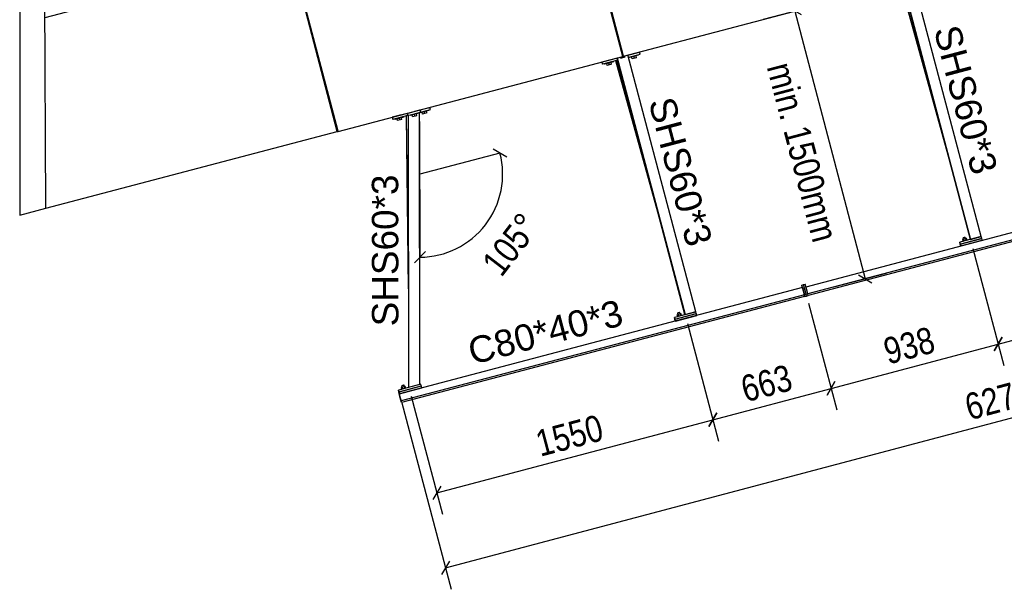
# Model space of a CAD drawing. Header units: millimetres. Extents: x 1838 to 190192, y -28 to 11710.
# Tile 48 of 80: x 98010 to 103354, y 34 to 3121. Entities that reach past the tile are written whole.
import ezdxf

# ---------------------------------------------------------------- set-up
doc = ezdxf.new("R2010")
doc.units = ezdxf.units.MM
doc.styles.add('Arial', font='ARIAL.TTF', dxfattribs={"height": 0.2})
doc.styles.add('Arial Narrow', font='ARIALN.TTF', dxfattribs={"height": 0.2})

# ---------------------------------------------------------------- blocks, each defined once
blk = doc.blocks.new('Part-58101 - 1285')
at = {"color": 7}
for p, q in [((101620.9, 1522.8), (101252.4, 2914.8)), ((101253.2, 2915), (101621.6, 1523)), ((101679.6, 1538.3), (101311.2, 2930.3)), ((101621.6, 1523), (101679.6, 1538.3))]:
    blk.add_line(p, q, dxfattribs=at)
blk = doc.blocks.new('Part-58108 - 1285')
at = {"color": 7}
for p, q in [((101311.4, 2929.3), (101374, 2945.7)), ((101377, 2934.1), (101374, 2945.7)), ((101252.7, 2913.8), (101169.8, 2892)), ((101169.8, 2892), (101172.9, 2880.4)), ((101174, 2880.7), (101170.9, 2892.3)), ((101255.7, 2902.2), (101172.9, 2880.4)), ((101314.5, 2917.7), (101377, 2934.1))]:
    blk.add_line(p, q, dxfattribs=at)
blk = doc.blocks.new('Part-96749 - 1285')
at = {"color": 7}
for p, q in [((102264.3, 1685.9), (102273.9, 1688.5)), ((102278.2, 1633.1), (102264.3, 1685.9)), ((102287.9, 1635.7), (102273.9, 1688.5)), ((102278.2, 1633.1), (102287.9, 1635.7)), ((102279.7, 1623.8), (102278.2, 1633.1)), ((102279.7, 1623.8), (102289.3, 1626.3)), ((102289.3, 1626.3), (102287.9, 1635.7))]:
    blk.add_line(p, q, dxfattribs=at)
blk = doc.blocks.new('Part-57381 - 1285')
at = {"color": 7}
for p, q in [((99189.3, 4584.8), (99193.7, 4586)), ((99195.4, 4446.8), (99194.1, 4451.7)), ((99196.8, 4447.2), (99195.6, 4452.1)), ((99254.9, 4462.5), (99253.6, 4467.3)), ((99451.1, 3474.9), (99449.8, 3479.7)), ((99452.5, 3475.3), (99451.3, 3480.1)), ((99510.6, 3490.6), (99509.3, 3495.4)), ((99703.6, 2631.4), (99707.6, 2632.5))]:
    blk.add_line(p, q, dxfattribs=at)
blk = doc.blocks.new('Part-96741 - 1285')
at = {"color": 7}
for p, q in [((101679.6, 1538.3), (101563.6, 1507.8)), ((101563.6, 1507.8), (101566.1, 1498.2)), ((101565, 1498.4), (101563.6, 1507.8)), ((101567.6, 1488.8), (101565, 1498.4)), ((101566.1, 1498.2), (101682.2, 1528.7)), ((101566.1, 1498.2), (101567.6, 1488.8)), ((101682.2, 1528.7), (101679.6, 1538.3)), ((101682.2, 1528.7), (101682.3, 1527.7)), ((101567.6, 1488.8), (101567.7, 1488.8))]:
    blk.add_line(p, q, dxfattribs=at)
blk = doc.blocks.new('Part-57349 - 1285')
at = {"color": 7}
for p, q in [((102800.9, 3446.3), (102805, 3447.3)), ((102831.5, 3330.2), (102835.5, 3331.3)), ((101252.3, 3038.8), (101256.3, 3039.9)), ((101282.8, 2922.8), (101286.8, 2923.9)), ((99703.6, 2631.4), (99707.6, 2632.5)), ((99734.1, 2515.3), (99738.2, 2516.4))]:
    blk.add_line(p, q, dxfattribs=at)
blk = doc.blocks.new('Part-58383 - 1285')
at = {"color": 7}
for p, q in [((100112.3, 2613.8), (100182.4, 2632.2)), ((100115.4, 2602.2), (100185.4, 2620.6)), ((100182.4, 2632.2), (100185.4, 2620.6)), ((100112.3, 2613.8), (100115.4, 2602.2)), ((100117.7, 2602.8), (100114.7, 2614.4))]:
    blk.add_line(p, q, dxfattribs=at)
blk = doc.blocks.new('Part-57376 - 1285')
at = {"color": 7}
for p, q in [((100738.3, 4992.4), (100742.4, 4993.4)), ((100803.5, 4869.9), (100802.3, 4874.8)), ((100744, 4854.3), (100742.8, 4859.1)), ((100745.5, 4854.7), (100744.2, 4859.5)), ((101059.2, 3898), (101058, 3902.8)), ((100999.7, 3882.4), (100998.5, 3887.2)), ((101001.2, 3882.7), (100999.9, 3887.6)), ((101252.3, 3038.8), (101256.3, 3039.9))]:
    blk.add_line(p, q, dxfattribs=at)
blk = doc.blocks.new('Part-96459 - 1285')
at = {"color": 7}
for p, q in [((103048.5, 2387.5), (102794.1, 3307)), ((102795.1, 3307.2), (103023.9, 2480.6)), ((103023.9, 2480.6), (103048.5, 2387.5))]:
    blk.add_line(p, q, dxfattribs=at)
blk = doc.blocks.new('Part-96458 - 1285')
at = {"color": 7}
for p, q in [((103169.6, 1930.3), (102801.1, 3322.2)), ((102801.8, 3322.4), (103170.3, 1930.5)), ((103228.3, 1945.7), (102859.9, 3337.7)), ((103170.3, 1930.5), (103228.3, 1945.7))]:
    blk.add_line(p, q, dxfattribs=at)
blk = doc.blocks.new('Part-96748 - 1285')
at = {"color": 7}
for p, q in [((102254.6, 1683.4), (102264.3, 1685.9)), ((102256, 1674), (102254.6, 1683.4)), ((102268.6, 1630.6), (102254.6, 1683.4)), ((102257.4, 1668.7), (102256, 1674)), ((102278.2, 1633.1), (102264.3, 1685.9)), ((102268.6, 1630.6), (102278.2, 1633.1)), ((102270, 1621.2), (102268.6, 1630.6)), ((102270, 1621.2), (102279.7, 1623.8)), ((102279.7, 1623.8), (102278.2, 1633.1))]:
    blk.add_line(p, q, dxfattribs=at)
blk = doc.blocks.new('Part-58110 - 1285')
at = {"color": 7}
for p, q in [((100182.6, 1144.5), (100180.3, 2619.3)), ((100182.7, 1144.5), (100180.4, 2619.3)), ((100122.6, 1128.7), (100120.3, 2603.5))]:
    blk.add_line(p, q, dxfattribs=at)
blk = doc.blocks.new('Part-57961 - 1285')
at = {"color": 7}
for p, q in [((102577, 4297.3), (101032.4, 3890.9)), ((102831.5, 3330.2), (102577, 4297.3)), ((101286.8, 2923.9), (101032.4, 3890.9)), ((101287.1, 2923.9), (101032.7, 3891)), ((101286.8, 2923.9), (102831.5, 3330.2))]:
    blk.add_line(p, q, dxfattribs=at)
blk = doc.blocks.new('Part-57967 - 1285')
at = {"color": 7}
for p, q in [((101028.3, 3889.9), (99483.7, 3483.5)), ((101282.8, 2922.8), (101028.3, 3889.9)), ((99738.2, 2516.4), (99483.7, 3483.5)), ((99738.5, 2516.5), (99484, 3483.6)), ((99738.2, 2516.4), (101282.8, 2922.8))]:
    blk.add_line(p, q, dxfattribs=at)
blk = doc.blocks.new('Part-57970 - 1285')
at = {"color": 7}
for p, q in [((99479.7, 3482.4), (98147.1, 3131.9)), ((99734.1, 2515.3), (99479.7, 3482.4)), ((98152.6, 2099.3), (99734.1, 2515.3))]:
    blk.add_line(p, q, dxfattribs=at)
blk = doc.blocks.new('Part-58102 - 1285')
at = {"color": 7}
for p, q in [((101499.8, 1980.1), (101245.4, 2899.5)), ((101246.5, 2899.8), (101475.2, 2073.1)), ((101475.2, 2073.1), (101499.8, 1980.1))]:
    blk.add_line(p, q, dxfattribs=at)
blk = doc.blocks.new('Bolt-58106 - 1285')
at = {"color": 7}
for p, q in [((101272.4, 2913.8), (101270.8, 2919.6)), ((101272.5, 2913.9), (101271, 2919.7)), ((101272.4, 2913.8), (101295.7, 2920)), ((101284.2, 2917), (101282.7, 2922.8)), ((101295.7, 2920), (101294.2, 2925.8))]:
    blk.add_line(p, q, dxfattribs=at)
blk = doc.blocks.new('Bolt-58109 - 1285')
at = {"color": 7}
for p, q in [((101347.3, 2938.7), (101347.1, 2939.7)), ((101232.2, 2892.9), (101183.8, 2880.2)), ((101196.5, 2899), (101196.2, 2900)), ((101210.7, 2876.9), (101208.2, 2886.6)), ((101211.9, 2903.1), (101211.7, 2904.1)), ((101222.2, 2880), (101219.7, 2889.6)), ((101232.2, 2892.9), (101231.4, 2895.8)), ((101319.2, 2915.8), (101318.5, 2918.7)), ((101367.6, 2928.5), (101319.2, 2915.8)), ((101331.8, 2934.7), (101331.6, 2935.6)), ((101334.2, 2909.4), (101331.7, 2919.1)), ((101334.4, 2909.5), (101331.9, 2919.2)), ((101357.6, 2915.6), (101334.2, 2909.4)), ((101346.1, 2912.6), (101343.6, 2922.2)), ((101357.6, 2915.6), (101355.1, 2925.3)), ((101367.6, 2928.5), (101366.8, 2931.4)), ((101183.8, 2880.2), (101183.1, 2883.1)), ((101198.9, 2873.8), (101196.3, 2883.5)), ((101199, 2873.9), (101196.5, 2883.5)), ((101222.2, 2880), (101198.9, 2873.8))]:
    blk.add_line(p, q, dxfattribs=at)
blk = doc.blocks.new('Part-58111 - 1285')
at = {"color": 7}
for p, q in [((100120.9, 1661.9), (100109.3, 2600.6)), ((100120.8, 1757.7), (100110.4, 2600.9)), ((100120.8, 1757.7), (100120.9, 1661.9)), ((100120.8, 1757.7), (100121.6, 1757.7)), ((100120.9, 1661.9), (100121.8, 1661.9))]:
    blk.add_line(p, q, dxfattribs=at)
blk = doc.blocks.new('Part-58276 - 1285')
at = {"color": 7}
for p, q in [((100182.4, 2632.2), (100236.7, 2646.5)), ((100185.4, 2620.6), (100239.7, 2634.9)), ((100239.7, 2634.9), (100236.7, 2646.5)), ((100112.3, 2613.8), (100032.2, 2592.7)), ((100032.2, 2592.7), (100035.3, 2581.1)), ((100036.6, 2581.5), (100033.6, 2593.1)), ((100115.4, 2602.2), (100035.3, 2581.1))]:
    blk.add_line(p, q, dxfattribs=at)
blk = doc.blocks.new('Bolt-58277 - 1285')
at = {"color": 7}
for p, q in [((100181.8, 2616.6), (100181, 2619.5)), ((100230.1, 2629.3), (100181.8, 2616.6)), ((100194.4, 2635.4), (100194.1, 2636.4)), ((100196.8, 2610.2), (100194.3, 2619.9)), ((100197, 2610.2), (100194.4, 2619.9)), ((100208.7, 2613.3), (100206.1, 2623)), ((100209.9, 2639.5), (100209.6, 2640.4)), ((100220.2, 2616.3), (100217.6, 2626)), ((100230.1, 2629.3), (100229.4, 2632.2)), ((100046.4, 2581), (100045.6, 2583.9)), ((100094.7, 2593.7), (100046.4, 2581)), ((100059, 2599.8), (100058.8, 2600.8)), ((100061.4, 2574.6), (100058.9, 2584.2)), ((100061.6, 2574.6), (100059, 2584.3)), ((100084.8, 2580.7), (100061.4, 2574.6)), ((100073.3, 2577.7), (100070.7, 2587.4)), ((100074.5, 2603.9), (100074.2, 2604.8)), ((100084.8, 2580.7), (100082.3, 2590.4)), ((100094.7, 2593.7), (100094, 2596.6)), ((100220.2, 2616.3), (100196.8, 2610.2))]:
    blk.add_line(p, q, dxfattribs=at)
blk = doc.blocks.new('Part-58304 - 1285')
at = {"color": 7}
for p, q in [((102277.8, 1674.1), (106136.1, 2689.2)), ((106136.1, 2689.2), (106146.3, 2650.8)), ((106146.3, 2650.8), (102287.9, 1635.7)), ((106147.7, 2641.4), (102289.3, 1626.3)), ((106146.3, 2650.8), (106147.7, 2641.4)), ((102287.9, 1635.7), (102277.8, 1674.1)), ((102289.3, 1626.3), (102287.9, 1635.7))]:
    blk.add_line(p, q, dxfattribs=at)
blk = doc.blocks.new('Bolt-58384 - 1285')
at = {"color": 7}
for p, q in [((100138.9, 2620.8), (100138.6, 2621.8)), ((100140.3, 2621.2), (100140.1, 2622.2)), ((100155.8, 2625.3), (100155.6, 2626.2)), ((100127.7, 2602.4), (100127, 2605.3)), ((100176.1, 2615.1), (100127.7, 2602.4)), ((100142.7, 2596), (100140.2, 2605.6)), ((100142.9, 2596), (100140.4, 2605.7)), ((100142.7, 2596), (100142.9, 2596)), ((100142.9, 2596), (100166.1, 2602.1)), ((100154.6, 2599.1), (100152.1, 2608.8)), ((100166.1, 2602.1), (100163.6, 2611.8)), ((100176.1, 2615.1), (100175.3, 2618))]:
    blk.add_line(p, q, dxfattribs=at)
blk = doc.blocks.new('Part-96740 - 1285')
at = {"color": 7}
for p, q in [((101682.4, 1527.7), (101566.4, 1497.2)), ((101566.4, 1497.2), (101568.9, 1487.6)), ((101566.4, 1497.2), (101567.8, 1487.8)), ((101568.9, 1487.6), (101685, 1518.1)), ((101685, 1518.1), (101682.4, 1527.7)), ((101567.8, 1487.8), (101567.9, 1487.3))]:
    blk.add_line(p, q, dxfattribs=at)
blk = doc.blocks.new('Part-96744 - 1285')
at = {"color": 7}
for p, q in [((100189.7, 1135), (100068.9, 1103.2)), ((100071.4, 1093.6), (100192.3, 1125.4)), ((100192.3, 1125.4), (100189.7, 1135)), ((100068.9, 1103.2), (100071.4, 1093.6)), ((100070.3, 1093.9), (100068.9, 1103.2)), ((100072.7, 1084.6), (100070.3, 1093.9)), ((100072.8, 1084.6), (100072, 1089.7))]:
    blk.add_line(p, q, dxfattribs=at)
blk = doc.blocks.new('Part-59614 - 1285')
at = {"color": 7}
for p, q in [((98010.5, 4776.1), (98010.4, 4776)), ((98010.4, 4776), (98010.5, 2061.9)), ((98138.5, 4776.1), (98010.5, 4776.1)), ((98010.5, 4776.1), (98010.6, 2061.9)), ((98152.6, 2099.3), (98138.5, 4776.1)), ((98010.5, 2061.9), (98152.6, 2099.3))]:
    blk.add_line(p, q, dxfattribs=at)
blk = doc.blocks.new('Bolt-96467 - 1285')
at = {"color": 7}
for p, q in [((103127.8, 1929.6), (103133, 1932.1)), ((103130.3, 1920.4), (103127.8, 1929.6)), ((103128.7, 1926.3), (103128.4, 1926.1)), ((103128.4, 1926.1), (103129.9, 1920.2)), ((103130.6, 1938.6), (103131.3, 1939.1)), ((103132.4, 1931.8), (103130.6, 1938.6)), ((103131.1, 1935), (103131.5, 1935.3)), ((103132, 1931.7), (103131.1, 1935)), ((103133.4, 1939.9), (103131.3, 1939.1)), ((103133, 1932.1), (103143.6, 1934.9)), ((103135.5, 1922.6), (103133, 1932.1)), ((103136.3, 1940.8), (103133.4, 1939.9)), ((103140.8, 1924.2), (103135, 1922.5)), ((103139.2, 1941.4), (103136.3, 1940.8)), ((103141.4, 1941.8), (103139.2, 1941.4)), ((103146.6, 1925.5), (103140.8, 1924.2)), ((103142.2, 1941.6), (103141.4, 1941.8)), ((103144, 1934.9), (103142.2, 1941.6)), ((103149, 1935.2), (103143.6, 1934.9)), ((103143.6, 1934.9), (103146.1, 1925.4)), ((103150.9, 1926.1), (103146.6, 1925.5)), ((103151.5, 1926), (103149, 1935.2)), ((103152.6, 1925.9), (103150.9, 1926.1)), ((103152.6, 1925.8), (103152.6, 1925.9)), ((103129.4, 1919.7), (103130.8, 1920.9)), ((103129.4, 1919.7), (103129.4, 1919.7)), ((103135, 1922.5), (103130.8, 1920.9))]:
    blk.add_line(p, q, dxfattribs=at)
blk = doc.blocks.new('Part-96465 - 1285')
at = {"color": 7}
for p, q in [((103231.1, 1935.2), (103115.1, 1904.6)), ((103117.6, 1895), (103233.7, 1925.6)), ((103233.7, 1925.6), (103231.1, 1935.2)), ((103115.1, 1904.6), (103117.6, 1895)), ((103115.1, 1904.6), (103116.5, 1895.3)), ((103116.5, 1895.3), (103116.6, 1894.8))]:
    blk.add_line(p, q, dxfattribs=at)
blk = doc.blocks.new('Part-96466 - 1285')
at = {"color": 7}
for p, q in [((103228.3, 1945.7), (103112.3, 1915.2)), ((103114.8, 1905.6), (103230.9, 1936.1)), ((103230.9, 1936.1), (103228.3, 1945.7)), ((103230.9, 1936.1), (103231, 1935.1)), ((103112.3, 1915.2), (103114.8, 1905.6)), ((103113.7, 1905.9), (103112.3, 1915.2)), ((103116.2, 1896.3), (103113.7, 1905.9)), ((103114.8, 1905.6), (103116.2, 1896.3)), ((103116.2, 1896.3), (103116.3, 1896.3))]:
    blk.add_line(p, q, dxfattribs=at)
blk = doc.blocks.new('Part-96738 - 1285')
at = {"color": 7}
for p, q in [((102258.4, 1669), (100071, 1093.5)), ((102258.4, 1669), (102268.6, 1630.6)), ((102268.6, 1630.6), (100081.2, 1055.1)), ((102270, 1621.2), (100082.6, 1045.8)), ((102268.6, 1630.6), (102270, 1621.2)), ((100071, 1093.5), (100071.1, 1093.2)), ((100081.2, 1055.1), (100071, 1093.5)), ((100080.5, 1057.6), (100071.1, 1093.2)), ((100073.3, 1084.8), (100072.4, 1084.5)), ((100072.4, 1084.5), (100072.4, 1084.2)), ((100072.4, 1084.5), (100081.8, 1049)), ((100082.6, 1045.8), (100072.4, 1084.2)), ((100081.8, 1049), (100080.5, 1057.6)), ((100082.6, 1045.8), (100081.2, 1055.1))]:
    blk.add_line(p, q, dxfattribs=at)
blk = doc.blocks.new('Bolt-96742 - 1285')
at = {"color": 7}
for p, q in [((101579.1, 1522.2), (101584.3, 1524.7)), ((101581.6, 1513), (101579.1, 1522.2)), ((101580, 1518.8), (101579.7, 1518.7)), ((101579.7, 1518.7), (101581.2, 1512.7)), ((101580.7, 1512.3), (101582.1, 1513.4)), ((101580.7, 1512.3), (101580.7, 1512.3)), ((101581.9, 1531.1), (101582.6, 1531.7)), ((101583.7, 1524.4), (101581.9, 1531.1)), ((101586.3, 1515), (101582.1, 1513.4)), ((101582.4, 1527.6), (101582.8, 1527.9)), ((101583.3, 1524.2), (101582.4, 1527.6)), ((101584.7, 1532.5), (101582.6, 1531.7)), ((101584.3, 1524.7), (101594.9, 1527.5)), ((101586.8, 1515.2), (101584.3, 1524.7)), ((101587.6, 1533.3), (101584.7, 1532.5)), ((101592.1, 1516.8), (101586.3, 1515)), ((101590.5, 1534), (101587.6, 1533.3)), ((101592.7, 1534.3), (101590.5, 1534)), ((101597.9, 1518.1), (101592.1, 1516.8)), ((101593.5, 1534.2), (101592.7, 1534.3)), ((101595.3, 1527.5), (101593.5, 1534.2)), ((101600.4, 1527.7), (101594.9, 1527.5)), ((101594.9, 1527.5), (101597.4, 1518)), ((101602.2, 1518.7), (101597.9, 1518.1)), ((101602.8, 1518.6), (101600.4, 1527.7)), ((101603.9, 1518.4), (101602.2, 1518.7)), ((101603.9, 1518.4), (101603.9, 1518.4))]:
    blk.add_line(p, q, dxfattribs=at)
blk = doc.blocks.new('Part-96745 - 1285')
at = {"color": 7}
for p, q in [((100186.9, 1145.6), (100066.1, 1113.8)), ((100068.6, 1104.2), (100189.5, 1136)), ((100189.5, 1136), (100186.9, 1145.6)), ((100189.5, 1136), (100189.6, 1135)), ((100066.1, 1113.8), (100068.6, 1104.2)), ((100067.5, 1104.5), (100066.1, 1113.8)), ((100070, 1094.9), (100067.5, 1104.5)), ((100068.6, 1104.2), (100070, 1094.9)), ((100070, 1094.9), (100070.1, 1094.9))]:
    blk.add_line(p, q, dxfattribs=at)
blk = doc.blocks.new('Bolt-96746 - 1285')
at = {"color": 7}
for p, q in [((100081.6, 1128.2), (100086.7, 1130.8)), ((100084, 1119.1), (100081.6, 1128.2)), ((100082.5, 1124.9), (100082.1, 1124.7)), ((100082.1, 1124.7), (100083.7, 1118.8)), ((100084.4, 1137.2), (100085.1, 1137.7)), ((100086.2, 1130.5), (100084.4, 1137.2)), ((100084.9, 1133.7), (100085.2, 1133.9)), ((100085.8, 1130.3), (100084.9, 1133.7)), ((100087.2, 1138.6), (100085.1, 1137.7)), ((100086.7, 1130.8), (100097.3, 1133.5)), ((100089.2, 1121.3), (100086.7, 1130.8)), ((100090.1, 1139.4), (100087.2, 1138.6)), ((100094.5, 1122.8), (100088.8, 1121.1)), ((100093, 1140.1), (100090.1, 1139.4)), ((100095.1, 1140.4), (100093, 1140.1)), ((100100.4, 1124.2), (100094.5, 1122.8)), ((100096, 1140.2), (100095.1, 1140.4)), ((100097.7, 1133.6), (100096, 1140.2)), ((100102.8, 1133.8), (100097.3, 1133.5)), ((100097.3, 1133.5), (100099.9, 1124.1)), ((100104.7, 1124.8), (100100.4, 1124.2)), ((100105.2, 1124.7), (100102.8, 1133.8)), ((100106.4, 1124.5), (100104.7, 1124.8)), ((100106.4, 1124.5), (100106.4, 1124.5)), ((100083.1, 1118.4), (100084.6, 1119.5)), ((100083.2, 1118.3), (100083.1, 1118.4)), ((100088.8, 1121.1), (100084.6, 1119.5))]:
    blk.add_line(p, q, dxfattribs=at)
blk = doc.blocks.new('StraightDimension-98761 - 1285')
at = {"color": 174}
for p, q in [((102291, 1584.8), (102444, 1007)), ((101634.4, 1474.7), (101803.1, 837.3)), ((101772.4, 953.4), (102413.3, 1123)), ((102392, 1086.3), (102434.6, 1159.7)), ((101793.7, 990), (101751.1, 916.7))]:
    blk.add_line(p, q, dxfattribs=at)
at = {"color": 30, "style": 'Arial Narrow'}
blk.add_text('663', height=143.16, rotation=14.8281, dxfattribs=at).set_placement((101949.1, 1046.7))
blk = doc.blocks.new('StraightDimension-98666 - 1285')
at = {"color": 174}
for p, q in [((100320.8, 150), (106383.5, 1754.8)), ((100083.8, 1045.2), (100351.5, 34)), ((100342.1, 186.7), (100299.5, 113.3))]:
    blk.add_line(p, q, dxfattribs=at)
at = {"color": 30, "style": 'Arial Narrow'}
blk.add_text('6271', height=143.16, rotation=14.8281, dxfattribs=at).set_placement((103164.3, 949.2))
blk = doc.blocks.new('StraightDimension-98762 - 1285')
at = {"color": 174}
for p, q in [((101634.4, 1474.7), (101803.1, 837.3)), ((100135.4, 1080.3), (100304.7, 440.7)), ((101751.1, 916.7), (101793.7, 990)), ((100274, 556.7), (101772.4, 953.4)), ((100295.3, 593.4), (100252.7, 520))]:
    blk.add_line(p, q, dxfattribs=at)
at = {"color": 30, "style": 'Arial Narrow'}
blk.add_text('1550', height=143.16, rotation=14.8281, dxfattribs=at).set_placement((100835.4, 751.9))
blk = doc.blocks.new('StraightDimension-71508 - 1285')
at = {"color": 174}
for p, q in [((102047.4, 3123.9), (102332.9, 3199)), ((102253.5, 3147.1), (102180.2, 3189.9)), ((102216.8, 3168.5), (102598.6, 1717.4)), ((102429.2, 1672.8), (102714.6, 1747.9)), ((102561.9, 1738.8), (102635.2, 1696))]:
    blk.add_line(p, q, dxfattribs=at)
at = {"color": 30, "style": 'Arial Narrow'}
blk.add_text('min. 1500mm', height=143.164, rotation=284.742, dxfattribs=at).set_placement((102063.7, 2866.2))
blk = doc.blocks.new('AngleDimension-72506 - 1285')
at = {"color": 174}
for p, q in [((100180.5, 2569.3), (100182.8, 1834.1)), ((100653.3, 2377.2), (100580, 2420)), ((100616.6, 2398.6), (100181.4, 2284.1)), ((100182.8, 1834.1), (100181.4, 2284.1)), ((100212.7, 1864.2), (100152.9, 1804))]:
    blk.add_line(p, q, dxfattribs=at)
blk.add_arc((100181.4, 2284.1), 450, 270.1785, 14.7399, dxfattribs=at)
at = {"color": 30, "style": 'Arial Narrow'}
blk.add_text('105°', height=143.16, rotation=52.46, dxfattribs=at).set_placement((100624.3, 1720.8))
blk = doc.blocks.new('StraightDimension-98759 - 1285')
at = {"color": 174}
for p, q in [((104741, 2292), (104908.4, 1659.3)), ((103183.1, 1882.1), (103351.2, 1247.1)), ((103320.5, 1363.1), (104877.7, 1775.3)), ((104856.4, 1738.6), (104899, 1812)), ((103341.8, 1399.8), (103299.2, 1326.4))]:
    blk.add_line(p, q, dxfattribs=at)
at = {"color": 30, "style": 'Arial Narrow'}
blk.add_text('1611', height=143.16, rotation=14.8281, dxfattribs=at).set_placement((103911.3, 1566.1))
blk = doc.blocks.new('StraightDimension-98760 - 1285')
at = {"color": 174}
for p, q in [((103183.1, 1882.1), (103351.2, 1247.1)), ((102291, 1584.8), (102444, 1007)), ((103299.2, 1326.4), (103341.8, 1399.8)), ((102413.3, 1123), (103320.5, 1363.1)), ((102434.6, 1159.7), (102392, 1086.3))]:
    blk.add_line(p, q, dxfattribs=at)
at = {"color": 30, "style": 'Arial Narrow'}
blk.add_text('938', height=143.16, rotation=14.8281, dxfattribs=at).set_placement((102723.1, 1251.6))
blk = doc.blocks.new('Mark-61947 - 1285')
at = {"color": 30, "style": 'Arial'}
blk.add_text('SHS60*3', height=143.26, rotation=90.0862, dxfattribs=at).set_placement((100065.8, 1459.2))
blk = doc.blocks.new('Mark-98792 - 1285')
at = {"color": 30, "style": 'Arial'}
blk.add_text('SHS60*3', height=143.26, rotation=284.8279, dxfattribs=at).set_placement((102970.2, 3067.6))
blk = doc.blocks.new('Mark-98813 - 1285')
at = {"color": 30, "style": 'Arial'}
blk.add_text('C80*40*3', height=143.26, rotation=14.7422, dxfattribs=at).set_placement((100466.8, 1250.3))
blk = doc.blocks.new('Mark-61943 - 1285')
at = {"color": 30, "style": 'Arial'}
blk.add_text('SHS60*3', height=143.26, rotation=284.8279, dxfattribs=at).set_placement((101422.3, 2677.8))

msp = doc.modelspace()

# ---------------------------------------------------------------- block references
for name in ['Part-57376 - 1285', 'Part-59614 - 1285', 'Part-57381 - 1285', 'Part-57961 - 1285', 'Part-57967 - 1285', 'Part-57970 - 1285', 'Part-57349 - 1285', 'Part-96458 - 1285', 'Part-96459 - 1285', 'StraightDimension-71508 - 1285', 'Mark-98792 - 1285', 'Part-58108 - 1285', 'Bolt-58109 - 1285', 'Part-58102 - 1285', 'Part-58101 - 1285', 'Bolt-58106 - 1285', 'Mark-61943 - 1285', 'Part-58304 - 1285', 'Part-58276 - 1285', 'Bolt-58277 - 1285', 'Part-58383 - 1285', 'Part-58110 - 1285', 'Bolt-58384 - 1285', 'StraightDimension-98666 - 1285', 'Part-58111 - 1285', 'AngleDimension-72506 - 1285', 'Mark-61947 - 1285', 'StraightDimension-98759 - 1285', 'Part-96466 - 1285', 'Part-96465 - 1285', 'Bolt-96467 - 1285', 'StraightDimension-98760 - 1285', 'Part-96738 - 1285', 'Part-96748 - 1285', 'Part-96749 - 1285', 'Mark-98813 - 1285', 'StraightDimension-98761 - 1285', 'Part-96741 - 1285', 'Part-96740 - 1285', 'Bolt-96742 - 1285', 'StraightDimension-98762 - 1285', 'Part-96745 - 1285', 'Part-96744 - 1285', 'Bolt-96746 - 1285']:
    msp.add_blockref(name, (0, 0))

doc.saveas('drawing.dxf')
